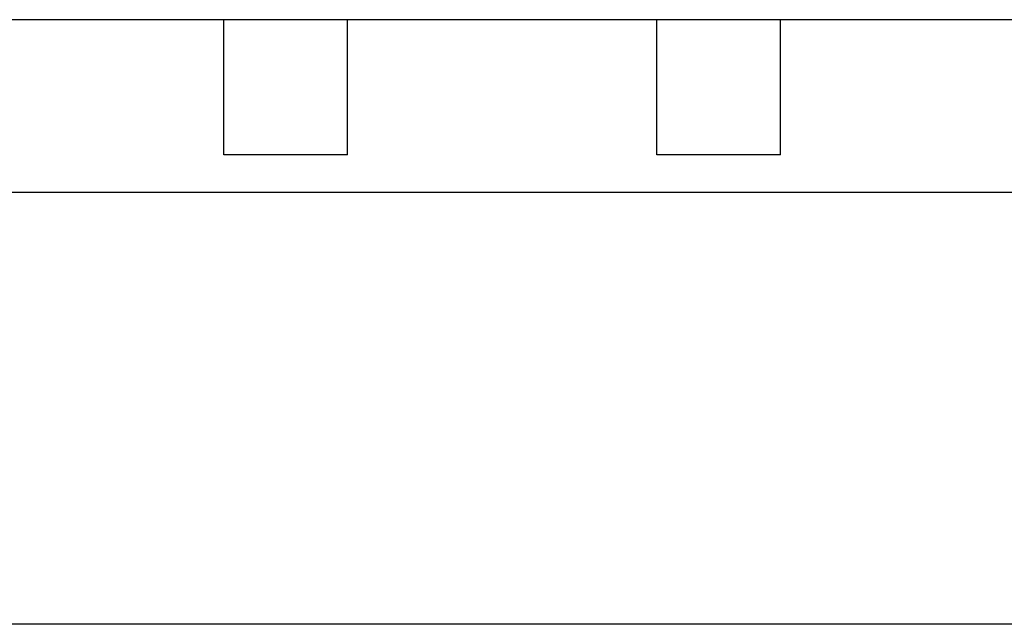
# Model space of a CAD drawing. Extents: x 784 to 1207, y 24 to 294.
# Tile 82 of 217: x 905.25 to 907.24, y 260.34 to 261.56. Entities that reach past the tile are written whole.
import ezdxf

# ---------------------------------------------------------------- set-up
doc = ezdxf.new("R2010")
doc.units = 0
doc.header["$LTSCALE"] = 4
doc.header["$MEASUREMENT"] = 0
doc.layers.get('0').update_dxf_attribs({"linetype": 'CONTINUOUS'})

msp = doc.modelspace()

# ---------------------------------------------------------------- linework, layer by layer
for p, q in [((938.2448, 261.56), (866.3278, 261.56)), ((905.6647, 261.2866), (905.6647, 261.56)), ((905.9147, 261.2866), (905.9147, 261.56)), ((906.5407, 261.2866), (906.5407, 261.56)), ((906.7907, 261.2866), (906.7907, 261.56)), ((905.9147, 261.2866), (905.6647, 261.2866)), ((906.7907, 261.2866), (906.5407, 261.2866)), ((903.4575, 261.2108), (938.248, 261.2108)), ((938.155, 260.3358), (903.5505, 260.3358))]:
    msp.add_line(p, q)

doc.saveas('drawing.dxf')
